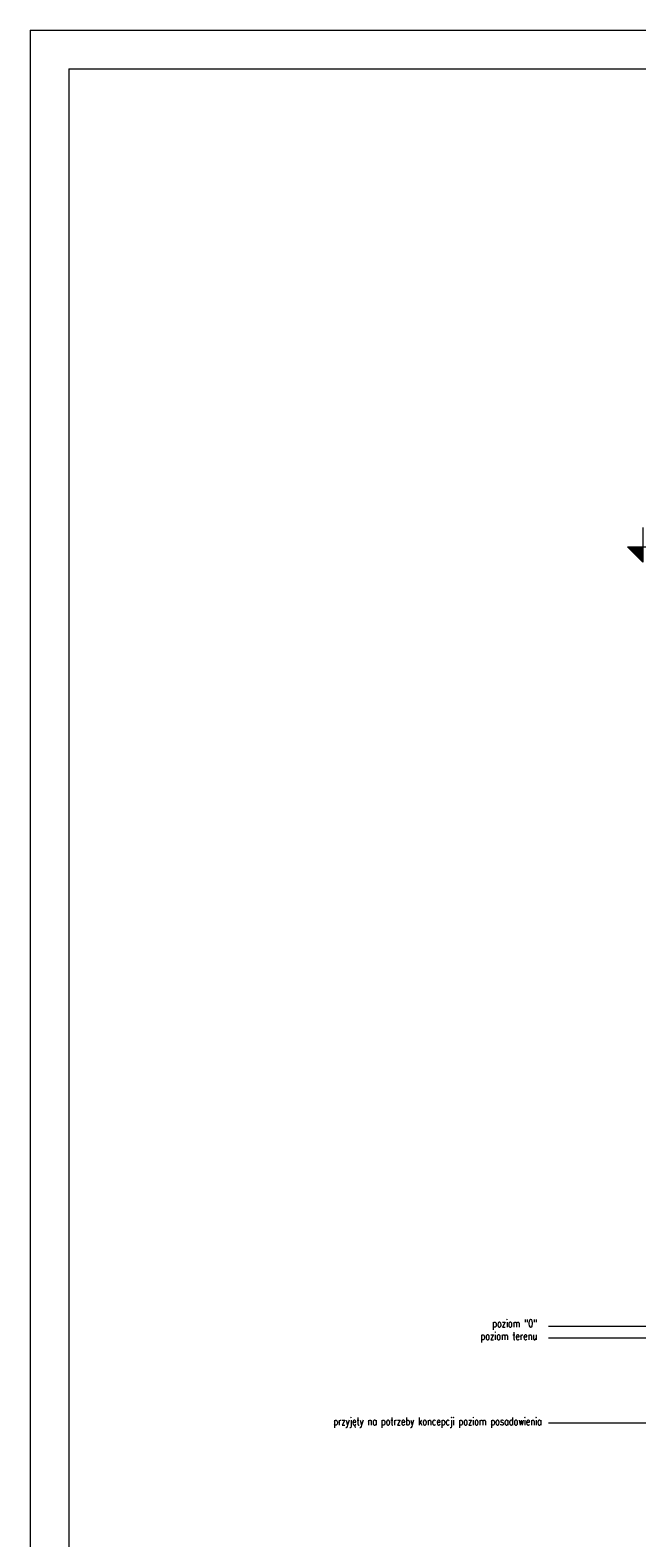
# Model space of a CAD drawing. Header units: metres. Extents: x 8472212 to 8494180, y 5728195 to 5779639.
# Tile 31 of 106: x 8475608 to 8476390, y 5738216 to 5740160. Entities that reach past the tile are written whole.
import ezdxf
from ezdxf.enums import TextEntityAlignment as Align

# ---------------------------------------------------------------- set-up
doc = ezdxf.new("R2010")
doc.units = ezdxf.units.M
doc.header["$MEASUREMENT"] = 0
doc.layers.get('0').update_dxf_attribs({"color": 250, "linetype": 'CONTINUOUS'})
for name, color, linetype, lineweight in [('!opisy', 255, 'CONTINUOUS', 9), ('0A_MJ_tabelka', 252, 'CONTINUOUS', 5), ('0A_NIEwidoczne', 222, 'CONTINUOUS', 0)]:
    doc.layers.add(name, color=color, linetype=linetype, lineweight=lineweight)
doc.styles.add('opis średni', font='ARIALN.TTF', dxfattribs={"height": 20})
doc.styles.get("Standard").update_dxf_attribs({"font": 'Simplex.SHX', "width": 0.75})

# ---------------------------------------------------------------- blocks, each defined once
blk = doc.blocks.new('POZIOM')
blk.add_hatch(color=256).paths.add_polyline_path([(-0.3, 20.3), (-20.3, 20.3), (-0.3, 0.3)])
at = {"linetype": 'Continuous'}
blk.add_lwpolyline([(-0.3, 45.3), (-0.3, 0.3), (-20.3, 20.3), (74.7, 20.3)], dxfattribs=at)
at = {"flags": 8}
for tag, p in [('ZNAK', (3.6, 23.8)), ('POZIOM', (23.8, 23.8))]:
    blk.add_attdef(tag, p, '', height=20, dxfattribs=at)

msp = doc.modelspace()

# ---------------------------------------------------------------- linework, layer by layer
at = {"layer": '!opisy'}
for p, q in [((8476433.3, 5738488.7), (8476276.4, 5738488.7)), ((8476433.3, 5738473.7), (8476276.4, 5738473.7)), ((8476433.3, 5738363.7), (8476276.4, 5738363.7))]:
    msp.add_line(p, q, dxfattribs=at)
at = {"layer": '0A_MJ_tabelka', "color": 7}
msp.add_line((8475658, 5740110.1), (8479758, 5740110.1), dxfattribs=at)
at = {"layer": '0A_MJ_tabelka', "color": 7, "lineweight": 0}
msp.add_line((8475658, 5740110.1), (8475658, 5737240.1), dxfattribs=at)
at = {"layer": '0A_NIEwidoczne', "lineweight": 0}
for q in [(8479808, 5740160.1), (8475608, 5737190.1)]:
    msp.add_line((8475608, 5740160.1), q, dxfattribs=at)

# ---------------------------------------------------------------- block references
at = {"layer": '!opisy'}
ref = msp.add_blockref('POZIOM', (8476398.3, 5739473.7), dxfattribs=at)
ref.add_attrib('POZIOM', '+ 10,00 m p.p.t.', dxfattribs={"layer": '0', "height": 20, "style": 'opis średni', "flags": 8}).set_placement((8476422.1, 5739497.5), align=Align.BOTTOM_LEFT)

# ---------------------------------------------------------------- texts
at = {"layer": '!opisy', "char_height": 10, "attachment_point": 3}
for s, insert in [('poziom "0"', (8476261.6, 5738497.5)), ('poziom terenu', (8476261.6, 5738481.3)), ('poziom terenu', (8476261.6, 5738481.3)), ('przyjęty na potrzeby koncepcji poziom posadowienia', (8476267.6, 5738371.3)), ('przyjęty na potrzeby koncepcji poziom posadowienia', (8476267.6, 5738371.3))]:
    msp.add_mtext_dynamic_manual_height_columns(s, width=389.032, gutter_width=12.5, heights=[0], dxfattribs=dict(at, insert=insert))

doc.saveas('drawing.dxf')
